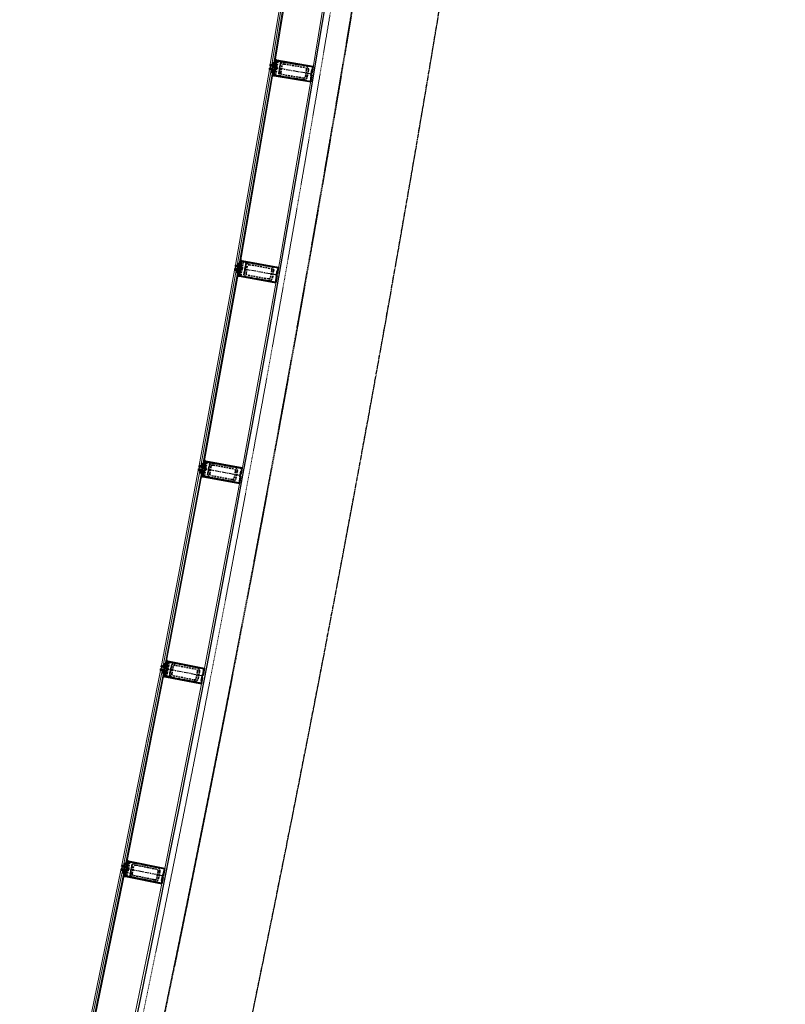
# Model space of a CAD drawing. Header units: millimetres. Extents: x 98667 to 994031, y -2704 to 533009.
# Tile 242 of 256: x 634175 to 639539, y 458539 to 465437. Entities that reach past the tile are written whole.
import ezdxf

# ---------------------------------------------------------------- set-up
doc = ezdxf.new("R2010")
doc.units = ezdxf.units.MM
for name, pattern in [('AP03000E0$0$CENTER', [50.8, 31.75, -6.35, 6.35, -6.35]), ('AP03000E0$0$HIDDEN', [9.525, 6.35, -3.175]), ('AP03000E0$0$HIDDENX2', [19.05, 12.7, -6.35]), ('sp00000g0$0$CENTER', [50.8, 31.75, -6.35, 6.35, -6.35])]:
    doc.linetypes.add(name, pattern=pattern)
doc.layers.add('0_LOUNGES', color=7, linetype='Continuous', true_color=0xfac800)
for name, color, linetype, lineweight in [('AP03000E0$0$A-FLOR-EDGE', 1, 'AP03000E0$0$HIDDENX2', 15), ('AP03000E0$0$A-GLAZ-FULL-EXTR', 2, 'Continuous', 20), ('AP03000E0$0$A-GLAZ-MULL-EXTR', 3, 'Continuous', 35), ('AP03000E0$0$A-WALL-FNSH', 1, 'Continuous', 15)]:
    doc.layers.add(name, color=color, linetype=linetype, lineweight=lineweight)
doc.layers.add('AP03000E0$0$A-Slab Edge Guide', color=55, linetype='Continuous', lineweight=15, plot=False)
doc.layers.add('sp00000g0$0$S-GRID', color=1, linetype='sp00000g0$0$CENTER')

msp = doc.modelspace()

# ---------------------------------------------------------------- linework, layer by layer
at = {"color": 251, "linetype": 'AP03000E0$0$CENTER'}
for p, q in [((636223.3, 465055.3), (635927.5, 465105.3)), ((635979.8, 463647.7), (635684.4, 463700)), ((635725, 462242.1), (635430, 462296.8)), ((635459, 460838.6), (635164.5, 460895.6)), ((635182, 459437.2), (634887.9, 459496.5))]:
    msp.add_line(p, q, dxfattribs=at)
at = {"layer": '0_LOUNGES', "color": 251, "extrusion": (-9.9569e-08, 8.03241e-09, 1)}
msp.add_arc((459025.1, 494953.7, -0.1), 179716.4, 329.503566, 357.209655, dxfattribs=at)
at = {"layer": 'AP03000E0$0$A-FLOR-EDGE', "color": 251, "linetype": 'AP03000E0$0$HIDDEN'}
msp.add_arc((459073.4, 494999.9), 179716, 310.999998, 11.472529, dxfattribs=at)
at = {"layer": 'AP03000E0$0$A-GLAZ-FULL-EXTR', "color": 251}
for p, q in [((635930.4, 465122.5), (636156.8, 466495.1)), ((636168.6, 466493.2), (635942.3, 465120.6)), ((635954.1, 465118.6), (636180.4, 466491.2)), ((636186.4, 466490.2), (635960, 465117.6)), ((636226.5, 465073.7), (636452.8, 466446.3)), ((635942.3, 465120.6), (635930.4, 465122.5)), ((635942.3, 465120.6), (635944.2, 465132.4)), ((635954.1, 465118.6), (635942.3, 465120.6)), ((635944.2, 465132.4), (635956.1, 465130.5)), ((635945.2, 465138.3), (635957.1, 465136.4)), ((635947.2, 465131.9), (635948.2, 465137.8)), ((635953.1, 465131), (635947.2, 465131.9)), ((635948.2, 465137.8), (635954.1, 465136.9)), ((635954.1, 465136.9), (635953.1, 465131)), ((635956.1, 465130.5), (635954.1, 465118.6)), ((635924.6, 465088), (635687.4, 463717.3)), ((635699.2, 463715.2), (635936.4, 465086)), ((635948.3, 465083.9), (635711.1, 463713.2)), ((635717, 463712.1), (635954.2, 465082.9)), ((635936.4, 465086), (635924.6, 465088)), ((635933.4, 465068.2), (635945.2, 465066.2)), ((635936.4, 465086), (635934.4, 465074.1)), ((635934.4, 465074.1), (635946.2, 465072.1)), ((635937.4, 465073.6), (635936.3, 465067.7)), ((635936.3, 465067.7), (635942.2, 465066.7)), ((635948.3, 465083.9), (635936.4, 465086)), ((635943.3, 465072.6), (635937.4, 465073.6)), ((635942.2, 465066.7), (635943.3, 465072.6)), ((635946.2, 465072.1), (635948.3, 465083.9)), ((635954.2, 465082.9), (635948.3, 465083.9)), ((635960, 465117.6), (635954.1, 465118.6)), ((636220.2, 465036.9), (635983, 463666.1)), ((635433.2, 462314), (635681.3, 463682.8)), ((635693.1, 463680.7), (635445, 462311.8)), ((635456.8, 462309.7), (635704.9, 463678.5)), ((635710.8, 463677.5), (635462.7, 462308.6)), ((635681.3, 463682.8), (635693.1, 463680.7)), ((635687.4, 463717.3), (635699.2, 463715.2)), ((635693.1, 463680.7), (635691, 463668.9)), ((635704.9, 463678.5), (635693.1, 463680.7)), ((635699.2, 463715.2), (635701.3, 463727)), ((635711.1, 463713.2), (635699.2, 463715.2)), ((635701.3, 463727), (635713.1, 463725)), ((635702.3, 463733), (635714.1, 463730.9)), ((635702.8, 463666.7), (635704.9, 463678.5)), ((635704.2, 463726.5), (635705.3, 463732.4)), ((635710.1, 463725.5), (635704.2, 463726.5)), ((635704.9, 463678.5), (635710.8, 463677.5)), ((635705.3, 463732.4), (635711.2, 463731.4)), ((635711.2, 463731.4), (635710.1, 463725.5)), ((635713.1, 463725), (635711.1, 463713.2)), ((635711.1, 463713.2), (635717, 463712.1)), ((635689.9, 463662.9), (635701.7, 463660.8)), ((635691, 463668.9), (635702.8, 463666.7)), ((635693.9, 463668.3), (635692.9, 463662.4)), ((635692.9, 463662.4), (635698.8, 463661.3)), ((635699.8, 463667.2), (635693.9, 463668.3)), ((635698.8, 463661.3), (635699.8, 463667.2)), ((635728.4, 462260.5), (635976.5, 463629.3)), ((635445, 462311.8), (635433.2, 462314)), ((635445, 462311.8), (635447.1, 462323.6)), ((635456.8, 462309.7), (635445, 462311.8)), ((635447.1, 462323.6), (635459, 462321.5)), ((635448.2, 462329.5), (635460, 462327.4)), ((635450.1, 462323.1), (635451.2, 462329)), ((635456, 462322), (635450.1, 462323.1)), ((635451.2, 462329), (635457.1, 462327.9)), ((635457.1, 462327.9), (635456, 462322)), ((635459, 462321.5), (635456.8, 462309.7)), ((635462.7, 462308.6), (635456.8, 462309.7)), ((635426.8, 462279.6), (635167.8, 460912.8)), ((635179.6, 460910.5), (635438.6, 462277.3)), ((635450.4, 462275.1), (635191.4, 460908.3)), ((635197.3, 460907.2), (635456.3, 462274)), ((635438.6, 462277.3), (635426.8, 462279.6)), ((635435.3, 462259.6), (635447.1, 462257.4)), ((635438.6, 462277.3), (635436.4, 462265.5)), ((635436.4, 462265.5), (635448.2, 462263.3)), ((635439.3, 462265), (635438.2, 462259.1)), ((635438.2, 462259.1), (635444.1, 462258)), ((635450.4, 462275.1), (635438.6, 462277.3)), ((635445.2, 462263.9), (635439.3, 462265)), ((635444.1, 462258), (635445.2, 462263.9)), ((635448.2, 462263.3), (635450.4, 462275.1)), ((635456.3, 462274), (635450.4, 462275.1)), ((635721.6, 462223.7), (635462.6, 460856.9)), ((635167.8, 460912.8), (635179.6, 460910.5)), ((635179.6, 460910.5), (635181.9, 460922.3)), ((635181.9, 460922.3), (635193.7, 460920.1)), ((635183, 460928.2), (635194.8, 460926)), ((635184.8, 460921.8), (635185.9, 460927.6)), ((635190.7, 460920.6), (635184.8, 460921.8)), ((635185.9, 460927.6), (635191.8, 460926.5)), ((635191.8, 460926.5), (635190.7, 460920.6)), ((635193.7, 460920.1), (635191.4, 460908.3)), ((634891.4, 459513.7), (635161.2, 460878.4)), ((635173, 460876.1), (634903.1, 459511.4)), ((634914.9, 459509), (635184.7, 460873.7)), ((635190.6, 460872.6), (634920.8, 459507.9)), ((635161.2, 460878.4), (635173, 460876.1)), ((635169.5, 460858.4), (635181.2, 460856.1)), ((635173, 460876.1), (635170.6, 460864.3)), ((635170.6, 460864.3), (635182.4, 460862)), ((635173.6, 460863.7), (635172.4, 460857.8)), ((635172.4, 460857.8), (635178.3, 460856.7)), ((635184.7, 460873.7), (635173, 460876.1)), ((635179.5, 460862.5), (635173.6, 460863.7)), ((635178.3, 460856.7), (635179.5, 460862.5)), ((635191.4, 460908.3), (635179.6, 460910.5)), ((635182.4, 460862), (635184.7, 460873.7)), ((635184.7, 460873.7), (635190.6, 460872.6)), ((635191.4, 460908.3), (635197.3, 460907.2)), ((635185.7, 459455.5), (635455.5, 460820.2)), ((634884.4, 459479.4), (634603.7, 458116.9)), ((634615.5, 458114.4), (634896.2, 459477)), ((634907.9, 459474.5), (634627.2, 458112)), ((634633.1, 458110.8), (634913.8, 459473.3)), ((634896.2, 459477), (634884.4, 459479.4)), ((634903.1, 459511.4), (634891.4, 459513.7)), ((634896.2, 459477), (634893.8, 459465.2)), ((634893.8, 459465.2), (634905.5, 459462.8)), ((634896.7, 459464.6), (634895.5, 459458.7)), ((634907.9, 459474.5), (634896.2, 459477)), ((634902.6, 459463.4), (634896.7, 459464.6)), ((634901.4, 459457.5), (634902.6, 459463.4)), ((634903.1, 459511.4), (634905.5, 459523.1)), ((634914.9, 459509), (634903.1, 459511.4)), ((634905.5, 459523.1), (634917.2, 459520.8)), ((634905.5, 459462.8), (634907.9, 459474.5)), ((634906.6, 459529), (634918.4, 459526.7)), ((634913.8, 459473.3), (634907.9, 459474.5)), ((634908.4, 459522.6), (634909.6, 459528.4)), ((634914.3, 459521.4), (634908.4, 459522.6)), ((634909.6, 459528.4), (634915.4, 459527.3)), ((634915.4, 459527.3), (634914.3, 459521.4)), ((634917.2, 459520.8), (634914.9, 459509)), ((634920.8, 459507.9), (634914.9, 459509)), ((634892.5, 459459.3), (634904.3, 459456.9)), ((634895.5, 459458.7), (634901.4, 459457.5)), ((635178.3, 459418.9), (634897.6, 458056.3))]:
    msp.add_line(p, q, dxfattribs=at)
at = {"layer": 'AP03000E0$0$A-GLAZ-FULL-EXTR', "color": 251, "linetype": 'Continuous'}
for p, q in [((635942.7, 465122.9), (635954.8, 465122.8)), ((635943.2, 465126.1), (635955.3, 465126)), ((635943.5, 465120.4), (635943.5, 465128)), ((635943.7, 465129.2), (635955.9, 465129.2)), ((635944.2, 465132.4), (635944.3, 465132.4)), ((635946.7, 465119.9), (635946.7, 465132)), ((635947.7, 465119.7), (635954.3, 465119.7)), ((635949.8, 465119.3), (635949.9, 465131.5)), ((635953, 465118.8), (635953.1, 465131)), ((635934.6, 465075.5), (635946.5, 465073.4)), ((635935.2, 465078.6), (635947, 465076.6)), ((635935.7, 465081.8), (635947.5, 465079.7)), ((635938.4, 465085.6), (635936.3, 465073.8)), ((635936.3, 465084.9), (635948.1, 465082.8)), ((635941.5, 465085.1), (635939.5, 465073.3)), ((635944.7, 465084.5), (635942.6, 465072.7)), ((635947.8, 465084), (635945.7, 465072.2)), ((635691.7, 463672.9), (635703.9, 463672.9)), ((635692.3, 463676.1), (635704.5, 463676)), ((635692.9, 463679.3), (635701, 463679.2)), ((635693.1, 463668.5), (635693.1, 463680.7)), ((635696.2, 463667.9), (635696.3, 463680.1)), ((635701.4, 463727), (635699.4, 463715.2)), ((635699.4, 463667.3), (635699.5, 463679.5)), ((635699.7, 463717.7), (635711.5, 463715.7)), ((635700.2, 463720.9), (635712, 463718.8)), ((635700.8, 463724), (635712.6, 463721.9)), ((635704.6, 463726.5), (635702.5, 463714.7)), ((635702.6, 463666.7), (635702.6, 463678.9)), ((635707.7, 463725.9), (635705.6, 463714.1)), ((635710.8, 463725.4), (635708.8, 463713.6)), ((635691.1, 463669.7), (635703.3, 463669.7)), ((635445, 462311.8), (635457.2, 462311.8)), ((635445.6, 462315), (635457.8, 462315)), ((635446.2, 462311.6), (635446.2, 462318.7)), ((635446.2, 462318.2), (635458.3, 462318.1)), ((635446.7, 462321.4), (635458.9, 462321.3)), ((635449.4, 462311), (635449.4, 462323.2)), ((635452.6, 462310.5), (635452.6, 462322.7)), ((635455.7, 462309.9), (635455.8, 462322.1)), ((635436.7, 462267.3), (635448.5, 462265)), ((635439.3, 462277.2), (635437, 462265.4)), ((635437.3, 462270.4), (635449.1, 462268.1)), ((635437.9, 462273.5), (635449.7, 462271.2)), ((635438.5, 462276.6), (635450.3, 462274.4)), ((635442.4, 462276.6), (635440.1, 462264.8)), ((635445.5, 462276), (635443.3, 462264.2)), ((635448.6, 462275.4), (635446.4, 462263.6)), ((635180.2, 460913.4), (635192, 460911.1)), ((635180.8, 460916.5), (635192.6, 460914.3)), ((635181.4, 460919.6), (635193.1, 460917.4)), ((635183.8, 460921.9), (635181.6, 460910.2)), ((635187, 460921.3), (635184.7, 460909.6)), ((635190.1, 460920.8), (635187.8, 460909)), ((635193.2, 460920.2), (635190.9, 460908.4)), ((635170.8, 460865.2), (635183, 460865.1)), ((635171.4, 460868.3), (635183.7, 460868.3)), ((635172.1, 460871.5), (635184.3, 460871.4)), ((635172.7, 460874.7), (635180.2, 460874.6)), ((635173.6, 460863.7), (635173.6, 460875.9)), ((635176.8, 460863.1), (635176.8, 460875.3)), ((635179.9, 460862.5), (635180, 460874.7)), ((635183.1, 460865.6), (635183.2, 460874)), ((634894.1, 459466.8), (634905.8, 459464.4)), ((634894.7, 459469.9), (634906.5, 459467.5)), ((634895.4, 459473), (634907.1, 459470.6)), ((634898.3, 459476.5), (634895.8, 459464.8)), ((634896, 459476.1), (634907.8, 459473.7)), ((634901.4, 459475.9), (634898.9, 459464.1)), ((634904.5, 459475.2), (634902, 459463.5)), ((634903.6, 459513.7), (634915.8, 459513.6)), ((634904.2, 459516.9), (634916.4, 459516.8)), ((634904.5, 459511.1), (634904.6, 459518.7)), ((634904.8, 459520), (634917.1, 459520)), ((634907.6, 459474.6), (634905.2, 459462.9)), ((634907.5, 459510.5), (634915.2, 459510.5)), ((634907.7, 459510.5), (634907.8, 459522.7)), ((634910.9, 459509.8), (634910.9, 459522.1)), ((634914.1, 459509.2), (634914.1, 459521.4))]:
    msp.add_line(p, q, dxfattribs=at)
at = {"layer": 'AP03000E0$0$A-GLAZ-MULL-EXTR', "color": 251}
for p, q in [((635962.5, 465132.3), (635967.1, 465159.4)), ((635967.5, 465131.5), (635962.5, 465132.3)), ((635971.2, 465153.7), (635964.1, 465111.8)), ((635971.9, 465127.7), (635965.7, 465091.2)), ((635967.1, 465159.4), (635971.2, 465153.7)), ((635971.2, 465153.7), (635967.5, 465131.5)), ((635967.9, 465085.8), (635974.8, 465127.2)), ((635969.1, 465110.9), (635975.6, 465149.9)), ((635976.1, 465152.8), (635971.2, 465153.7)), ((635974.8, 465127.2), (635971.9, 465127.7)), ((635975.6, 465149.9), (636031.8, 465140.4)), ((636232.5, 465109.5), (635976.1, 465152.8)), ((636031.8, 465140.4), (636229, 465107.1)), ((635926.3, 465097.9), (635925.5, 465092.9)), ((635925.5, 465092.9), (635960, 465087.1)), ((635965.7, 465091.2), (635926.3, 465097.9)), ((635929.6, 465117.6), (635928.8, 465112.7)), ((635928.8, 465112.7), (635968.2, 465106)), ((635964.1, 465111.8), (635929.6, 465117.6)), ((635951.7, 465068.2), (635947.1, 465041.1)), ((635956.6, 465067.4), (635951.7, 465068.2)), ((635960, 465087.1), (635952.9, 465045.2)), ((635952.9, 465045.2), (635956.6, 465067.4)), ((635958.3, 465047.3), (635964.9, 465086.3)), ((635964.9, 465086.3), (635967.9, 465085.8)), ((635968.2, 465106), (635969.1, 465110.9)), ((636222.8, 465087.8), (636215.8, 465046.4)), ((636219.6, 465050.9), (636225.7, 465087.3)), ((636222.5, 465050.4), (636219.6, 465050.9)), ((636229, 465107.1), (636222, 465065.7)), ((636222, 465065.7), (636225, 465065.2)), ((636225.7, 465087.3), (636222.8, 465087.8)), ((636225, 465065.2), (636232.5, 465109.5)), ((635947.1, 465041.1), (635952.9, 465045.2)), ((635952.9, 465045.2), (635957.8, 465044.4)), ((635957.8, 465044.4), (636214.2, 465001.1)), ((636014.5, 465037.8), (635958.3, 465047.3)), ((636211.7, 465004.5), (636014.5, 465037.8)), ((636218.7, 465045.9), (636211.7, 465004.5)), ((636214.2, 465001.1), (636222.5, 465050.4)), ((636215.8, 465046.4), (636218.7, 465045.9)), ((635719.6, 463726.8), (635724.4, 463753.9)), ((635728.4, 463748.1), (635721, 463706.2)), ((635724.4, 463753.9), (635728.4, 463748.1)), ((635728.4, 463748.1), (635724.5, 463725.9)), ((635725.9, 463705.4), (635732.8, 463744.3)), ((635733.3, 463747.2), (635728.4, 463748.1)), ((635732.8, 463744.3), (635788.9, 463734.3)), ((635989.4, 463701.9), (635733.3, 463747.2)), ((635683, 463692.6), (635682.2, 463687.7)), ((635682.2, 463687.7), (635716.6, 463681.6)), ((635722.4, 463685.7), (635683, 463692.6)), ((635686.5, 463712.3), (635685.7, 463707.4)), ((635685.7, 463707.4), (635725.1, 463700.4)), ((635721, 463706.2), (635686.5, 463712.3)), ((635716.6, 463681.6), (635709.2, 463639.8)), ((635714.7, 463641.9), (635721.6, 463680.7)), ((635724.5, 463725.9), (635719.6, 463726.8)), ((635721.6, 463680.7), (635724.5, 463680.2)), ((635728.9, 463722.1), (635722.4, 463685.7)), ((635724.5, 463680.2), (635731.8, 463721.6)), ((635725.1, 463700.4), (635725.9, 463705.4)), ((635731.8, 463721.6), (635728.9, 463722.1)), ((635788.9, 463734.3), (635985.9, 463699.4)), ((635979.4, 463680.3), (635972.1, 463638.9)), ((635975.9, 463643.3), (635982.4, 463679.7)), ((635985.9, 463699.4), (635978.5, 463658.1)), ((635982.4, 463679.7), (635979.4, 463680.3)), ((635981.5, 463657.5), (635989.4, 463701.9)), ((635708.2, 463662.8), (635703.4, 463635.7)), ((635703.4, 463635.7), (635709.2, 463639.8)), ((635713.2, 463661.9), (635708.2, 463662.8)), ((635709.2, 463639.8), (635713.2, 463661.9)), ((635709.2, 463639.8), (635714.1, 463638.9)), ((635714.1, 463638.9), (635970.2, 463593.5)), ((635770.8, 463631.9), (635714.7, 463641.9)), ((635967.7, 463597), (635770.8, 463631.9)), ((635975.1, 463638.4), (635967.7, 463597)), ((635970.2, 463593.5), (635978.9, 463642.8)), ((635972.1, 463638.9), (635975.1, 463638.4)), ((635978.9, 463642.8), (635975.9, 463643.3)), ((635978.5, 463658.1), (635981.5, 463657.5)), ((635432.3, 462309.1), (635431.4, 462304.1)), ((635431.4, 462304.1), (635470.7, 462296.9)), ((635466.7, 462302.7), (635432.3, 462309.1)), ((635465.4, 462323.3), (635470.4, 462350.3)), ((635470.3, 462322.3), (635465.4, 462323.3)), ((635474.5, 462344.5), (635466.7, 462302.7)), ((635474.7, 462318.5), (635468, 462282.1)), ((635470, 462276.6), (635477.7, 462317.9)), ((635474.5, 462344.5), (635470.3, 462322.3)), ((635470.4, 462350.3), (635474.5, 462344.5)), ((635470.7, 462296.9), (635471.6, 462301.8)), ((635471.6, 462301.8), (635478.8, 462340.6)), ((635479.4, 462343.6), (635474.5, 462344.5)), ((635477.7, 462317.9), (635474.7, 462318.5)), ((635478.8, 462340.6), (635534.9, 462330.2)), ((635735, 462296.2), (635479.4, 462343.6)), ((635534.9, 462330.2), (635731.5, 462293.8)), ((635731.5, 462293.8), (635723.9, 462252.5)), ((635726.8, 462251.9), (635735, 462296.2)), ((635428.6, 462289.4), (635427.7, 462284.5)), ((635427.7, 462284.5), (635462.1, 462278.1)), ((635468, 462282.1), (635428.6, 462289.4)), ((635453.6, 462259.3), (635448.6, 462232.3)), ((635448.6, 462232.3), (635454.4, 462236.3)), ((635458.5, 462258.4), (635453.6, 462259.3)), ((635462.1, 462278.1), (635454.4, 462236.3)), ((635454.4, 462236.3), (635458.5, 462258.4)), ((635454.4, 462236.3), (635459.3, 462235.4)), ((635459.3, 462235.4), (635715, 462188)), ((635459.9, 462238.4), (635467.1, 462277.2)), ((635515.9, 462228), (635459.9, 462238.4)), ((635467.1, 462277.2), (635470, 462276.6)), ((635712.6, 462191.5), (635515.9, 462228)), ((635720.2, 462232.8), (635712.6, 462191.5)), ((635715, 462188), (635724.1, 462237.2)), ((635724.9, 462274.7), (635717.3, 462233.4)), ((635717.3, 462233.4), (635720.2, 462232.8)), ((635721.1, 462237.7), (635727.9, 462274.1)), ((635724.1, 462237.2), (635721.1, 462237.7)), ((635723.9, 462252.5), (635726.8, 462251.9)), ((635727.9, 462274.1), (635724.9, 462274.7)), ((635200.1, 460921.8), (635205.4, 460948.8)), ((635205.1, 460920.8), (635200.1, 460921.8)), ((635201.3, 460901.2), (635209.3, 460942.9)), ((635209.3, 460942.9), (635205.1, 460920.8)), ((635205.4, 460948.8), (635209.3, 460942.9)), ((635213.7, 460939), (635206.2, 460900.2)), ((635209.3, 460942.9), (635214.2, 460942)), ((635269.6, 460928.2), (635213.7, 460939)), ((635214.2, 460942), (635469.5, 460892.6)), ((635466, 460890.2), (635269.6, 460928.2)), ((635162.1, 460883.3), (635163.1, 460888.2)), ((635196.5, 460876.7), (635162.1, 460883.3)), ((635163.1, 460888.2), (635202.4, 460880.6)), ((635165.9, 460902.9), (635166.9, 460907.8)), ((635205.2, 460895.3), (635165.9, 460902.9)), ((635166.9, 460907.8), (635201.3, 460901.2)), ((635187.8, 460858), (635182.6, 460831)), ((635192.7, 460857), (635187.8, 460858)), ((635188.4, 460834.9), (635196.5, 460876.7)), ((635188.4, 460834.9), (635192.7, 460857)), ((635201.4, 460875.7), (635193.9, 460836.9)), ((635198.2, 460859), (635205.2, 460895.3)), ((635201.1, 460858.4), (635198.2, 460859)), ((635209.1, 460899.7), (635201.1, 460858.4)), ((635202.4, 460880.6), (635201.4, 460875.7)), ((635206.2, 460900.2), (635209.1, 460899.7)), ((635447.1, 460808.3), (635455.1, 460849.5)), ((635457.1, 460844), (635450, 460807.7)), ((635455.1, 460849.5), (635458, 460848.9)), ((635460, 460843.5), (635457.1, 460844)), ((635458, 460848.9), (635466, 460890.2)), ((635469.5, 460892.6), (635460, 460843.5)), ((635182.6, 460831), (635188.4, 460834.9)), ((635193.3, 460834), (635188.4, 460834.9)), ((635448.6, 460784.6), (635193.3, 460834)), ((635193.9, 460836.9), (635249.9, 460826.1)), ((635249.9, 460826.1), (635446.2, 460788.1)), ((635446.2, 460788.1), (635454.2, 460829.3)), ((635450, 460807.7), (635447.1, 460808.3)), ((635457.1, 460828.7), (635448.6, 460784.6)), ((635454.2, 460829.3), (635457.1, 460828.7)), ((634923.7, 459522.5), (634929.2, 459549.4)), ((634924.7, 459501.9), (634933.1, 459543.5)), ((634933.1, 459543.5), (634928.6, 459521.5)), ((634929.2, 459549.4), (634933.1, 459543.5)), ((634937.4, 459539.6), (634929.6, 459500.9)), ((634933.1, 459543.5), (634938, 459542.5)), ((634993.3, 459528.3), (634937.4, 459539.6)), ((634938, 459542.5), (635192.8, 459491.1)), ((634885.4, 459484.3), (634886.4, 459489.2)), ((634919.7, 459477.4), (634885.4, 459484.3)), ((634886.4, 459489.2), (634925.6, 459481.3)), ((634889.4, 459503.9), (634890.4, 459508.8)), ((634928.6, 459496), (634889.4, 459503.9)), ((634890.4, 459508.8), (634924.7, 459501.9)), ((634911.3, 459435.7), (634919.7, 459477.4)), ((634924.6, 459476.4), (634916.8, 459437.6)), ((634921.3, 459459.7), (634928.6, 459496)), ((634928.6, 459521.5), (634923.7, 459522.5)), ((634932.5, 459500.3), (634924.2, 459459.1)), ((634925.6, 459481.3), (634924.6, 459476.4)), ((634929.6, 459500.9), (634932.5, 459500.3)), ((635189.3, 459488.7), (634993.3, 459528.3)), ((635181, 459447.6), (635189.3, 459488.7)), ((635192.8, 459491.1), (635182.9, 459442.1)), ((634910.9, 459458.7), (634905.4, 459431.8)), ((634905.4, 459431.8), (634911.3, 459435.7)), ((634915.8, 459457.8), (634910.9, 459458.7)), ((634911.3, 459435.7), (634915.8, 459457.8)), ((634916.2, 459434.7), (634911.3, 459435.7)), ((635171.1, 459383.3), (634916.2, 459434.7)), ((634916.8, 459437.6), (634972.7, 459426.4)), ((634924.2, 459459.1), (634921.3, 459459.7)), ((634972.7, 459426.4), (635168.7, 459386.8)), ((635168.7, 459386.8), (635177, 459428)), ((635169.7, 459407), (635178.1, 459448.2)), ((635172.7, 459406.4), (635169.7, 459407)), ((635180, 459427.4), (635171.1, 459383.3)), ((635180, 459442.7), (635172.7, 459406.4)), ((635177, 459428), (635180, 459427.4)), ((635178.1, 459448.2), (635181, 459447.6)), ((635182.9, 459442.1), (635180, 459442.7))]:
    msp.add_line(p, q, dxfattribs=at)
at = {"layer": 'AP03000E0$0$A-GLAZ-MULL-EXTR', "color": 251, "linetype": 'Continuous'}
for p, q in [((635962.9, 465134.8), (635968, 465134.7)), ((635963.5, 465137.9), (635968.5, 465137.9)), ((635963.7, 465132.1), (635963.7, 465139.5)), ((635964, 465141.1), (635969.1, 465141.1)), ((635964.5, 465144.3), (635969.6, 465144.3)), ((635965.1, 465147.4), (635970.2, 465147.4)), ((635965.6, 465150.6), (635970.7, 465150.6)), ((635966.2, 465153.8), (635971.1, 465153.8)), ((635966.7, 465157), (635968.9, 465157)), ((635966.9, 465131.6), (635967, 465158.7)), ((635967, 465131.6), (635967.5, 465131.6)), ((635970.1, 465147.2), (635970.2, 465155.2)), ((635949, 465052.3), (635954.1, 465052.2)), ((635949.5, 465055.4), (635954.6, 465055.4)), ((635950.1, 465058.6), (635955.1, 465058.6)), ((635950.6, 465043.6), (635950.7, 465062.4)), ((635950.6, 465061.8), (635955.7, 465061.8)), ((635951.1, 465065), (635956.2, 465064.9)), ((635951.7, 465068.1), (635952.3, 465068.1)), ((635953.9, 465050.9), (635953.9, 465067.9)), ((635947.4, 465042.7), (635949.4, 465042.7)), ((635947.5, 465041.4), (635947.5, 465043.2)), ((635947.9, 465045.9), (635953, 465045.9)), ((635948.5, 465049.1), (635953.5, 465049.1)), ((635722.2, 463741.9), (635727.3, 463741.9)), ((635722.8, 463745.1), (635727.9, 463745.1)), ((635723, 463726.2), (635723.1, 463746.7)), ((635723.4, 463748.2), (635728.3, 463748.2)), ((635723.9, 463751.4), (635726.1, 463751.4)), ((635726.2, 463735.7), (635726.3, 463751.1)), ((635719.8, 463726.8), (635719.8, 463728.3)), ((635720, 463729.2), (635725.1, 463729.2)), ((635720.6, 463732.4), (635725.6, 463732.4)), ((635721.1, 463735.6), (635726.2, 463735.5)), ((635721.7, 463738.7), (635726.8, 463738.7)), ((635724, 463726), (635724.5, 463726)), ((635703.6, 463635.8), (635703.6, 463636.6)), ((635703.7, 463637.2), (635705.5, 463637.2)), ((635704.3, 463640.4), (635709.3, 463640.4)), ((635704.8, 463643.5), (635709.9, 463643.5)), ((635705.4, 463646.7), (635710.5, 463646.7)), ((635705.9, 463649.9), (635711, 463649.9)), ((635706.5, 463653.1), (635711.6, 463653)), ((635706.8, 463638.1), (635706.8, 463655)), ((635707.1, 463656.2), (635712.1, 463656.2)), ((635707.6, 463659.4), (635712.7, 463659.4)), ((635708.2, 463662.6), (635709.5, 463662.6)), ((635710, 463644), (635710, 463662.5)), ((635465.5, 462323.7), (635470.6, 462323.7)), ((635466.1, 462326.9), (635471.2, 462326.9)), ((635466.4, 462323.1), (635466.5, 462328.8)), ((635466.7, 462330.1), (635471.8, 462330)), ((635467.3, 462333.2), (635472.4, 462333.2)), ((635467.9, 462336.4), (635473, 462336.4)), ((635468.5, 462339.6), (635473.5, 462339.6)), ((635469, 462342.8), (635474.1, 462342.7)), ((635469.6, 462322.5), (635469.7, 462346.3)), ((635469.6, 462345.9), (635473.5, 462345.9)), ((635470.2, 462349.1), (635471.3, 462349.1)), ((635472.8, 462335.8), (635472.9, 462346.7)), ((635449.1, 462234.9), (635452.3, 462234.9)), ((635449.6, 462238.1), (635454.7, 462238)), ((635450.2, 462241.2), (635455.3, 462241.2)), ((635450.2, 462233.4), (635450.2, 462241.2)), ((635450.8, 462244.4), (635455.9, 462244.4)), ((635451.4, 462247.6), (635456.5, 462247.6)), ((635452, 462250.7), (635457.1, 462250.7)), ((635452.6, 462253.9), (635457.7, 462253.9)), ((635453.2, 462257.1), (635458.3, 462257.1)), ((635453.4, 462235.6), (635453.5, 462258.8)), ((635456.6, 462248.2), (635456.7, 462258.8)), ((635200.3, 460922.5), (635205.2, 460921.5)), ((635200.9, 460925.6), (635205.8, 460924.6)), ((635201.5, 460928.7), (635206.4, 460927.8)), ((635202.1, 460931.8), (635207, 460930.9)), ((635207.1, 460946.2), (635202.3, 460921.4)), ((635202.7, 460934.9), (635207.6, 460934)), ((635203.3, 460938.1), (635208.2, 460937.1)), ((635203.9, 460941.2), (635208.8, 460940.2)), ((635204.5, 460944.3), (635209, 460943.4)), ((635205.1, 460947.4), (635206.5, 460947.2)), ((635189.8, 460857.6), (635185, 460832.6)), ((635185.2, 460844.6), (635190.1, 460843.6)), ((635185.8, 460847.7), (635190.7, 460846.7)), ((635186.4, 460850.8), (635191.3, 460849.8)), ((635187, 460853.9), (635191.9, 460852.9)), ((635187.6, 460857), (635192.5, 460856.1)), ((635182.8, 460832.1), (635183.9, 460831.9)), ((635183.4, 460835.2), (635187.6, 460834.4)), ((635184, 460838.3), (635188.9, 460837.4)), ((635184.6, 460841.4), (635189.5, 460840.5)), ((634930.7, 459547.2), (634925.6, 459522.1)), ((634926.3, 459535.2), (634931.2, 459534.2)), ((634926.9, 459538.3), (634931.8, 459537.3)), ((634927.6, 459541.4), (634932.5, 459540.4)), ((634928.2, 459544.5), (634933.1, 459543.5)), ((634928.8, 459547.6), (634930.6, 459547.3)), ((634923.8, 459522.8), (634928.7, 459521.8)), ((634924.4, 459525.9), (634929.3, 459524.9)), ((634925, 459529), (634929.9, 459528)), ((634925.7, 459532.1), (634930.6, 459531.1)), ((634905.6, 459432.5), (634906.3, 459432.4)), ((634906.2, 459435.6), (634910, 459434.8)), ((634906.8, 459438.7), (634911.7, 459437.7)), ((634912.6, 459458.4), (634907.5, 459433.2)), ((634907.5, 459441.8), (634912.4, 459440.8)), ((634908.1, 459444.9), (634913, 459444)), ((634908.7, 459448.1), (634913.6, 459447.1)), ((634909.3, 459451.2), (634914.2, 459450.2)), ((634910, 459454.3), (634914.9, 459453.3)), ((634910.6, 459457.4), (634915.5, 459456.4)), ((634915.7, 459457.8), (634911.2, 459435.6))]:
    msp.add_line(p, q, dxfattribs=at)
at = {"layer": 'AP03000E0$0$A-GLAZ-MULL-EXTR', "color": 251, "linetype": 'AP03000E0$0$HIDDENX2'}
for p, q in [((635976.8, 465096.9), (635985.2, 465146.2)), ((635985.2, 465146.2), (636004.9, 465142.9)), ((636004.9, 465142.9), (635988.2, 465044.3)), ((636027.5, 465126.4), (636175.4, 465101.4)), ((636029.5, 465138.7), (636177.4, 465113.8)), ((635968.5, 465047.6), (635976.8, 465096.9)), ((635992.4, 465069), (636000.7, 465118.3)), ((636004.7, 465066.9), (636013, 465116.2)), ((636162.9, 465027.5), (636015, 465052.5)), ((636185.6, 465087), (636177.3, 465037.7)), ((636197.9, 465084.9), (636189.6, 465035.6)), ((635988.2, 465044.3), (635968.5, 465047.6)), ((636160.8, 465015.2), (636012.9, 465040.1)), ((635733.6, 463691.3), (635742.3, 463740.5)), ((635742.3, 463740.5), (635762, 463737.1)), ((635724.9, 463642.1), (635733.6, 463691.3)), ((635762, 463737.1), (635744.6, 463638.6)), ((635748.9, 463663.2), (635757.6, 463712.4)), ((635761.2, 463661), (635770, 463710.3)), ((635784.4, 463720.4), (635932.1, 463694.2)), ((635786.6, 463732.7), (635934.3, 463706.5)), ((635942.3, 463679.7), (635933.5, 463630.5)), ((635954.6, 463677.6), (635945.9, 463628.3)), ((635744.6, 463638.6), (635724.9, 463642.1)), ((635916.9, 463608.1), (635769.2, 463634.2)), ((635919.1, 463620.4), (635771.4, 463646.5)), ((635479.2, 462287.7), (635488.3, 462336.8)), ((635488.3, 462336.8), (635508, 462333.2)), ((635508, 462333.2), (635489.7, 462234.8)), ((635494.3, 462259.4), (635503.4, 462308.6)), ((635506.6, 462257.2), (635515.7, 462306.3)), ((635530.3, 462316.3), (635677.7, 462289)), ((635532.5, 462328.6), (635680, 462301.3)), ((635470.1, 462238.5), (635479.2, 462287.7)), ((635489.7, 462234.8), (635470.1, 462238.5)), ((635661.8, 462203), (635514.3, 462230.3)), ((635664.1, 462215.2), (635516.6, 462242.6)), ((635687.8, 462274.4), (635678.6, 462225.3)), ((635700, 462272.1), (635690.9, 462223)), ((635223.1, 460935.2), (635213.6, 460886.1)), ((635242.7, 460931.4), (635223.1, 460935.2)), ((635223.7, 460833.2), (635242.7, 460931.4)), ((635412.2, 460885.8), (635264.9, 460914.3)), ((635414.6, 460898.1), (635267.3, 460926.6)), ((635213.6, 460886.1), (635204.1, 460837)), ((635238, 460906.8), (635228.5, 460857.7)), ((635250.3, 460904.4), (635240.8, 460855.3)), ((635412.6, 460822.1), (635422.1, 460871.2)), ((635424.8, 460819.7), (635434.3, 460868.8)), ((635204.1, 460837), (635223.7, 460833.2)), ((635248.3, 460828.4), (635395.5, 460799.9)), ((635250.7, 460840.7), (635397.9, 460812.2)), ((634946.8, 459535.7), (634936.9, 459486.6)), ((634966.4, 459531.7), (634946.8, 459535.7)), ((634936.9, 459486.6), (634927, 459437.6)), ((634946.6, 459433.7), (634966.4, 459531.7)), ((634961.5, 459507.2), (634951.6, 459458.2)), ((634973.7, 459504.7), (634963.8, 459455.7)), ((635135.5, 459484.8), (634988.4, 459514.5)), ((635137.9, 459497.1), (634990.9, 459526.7)), ((635135.4, 459421.1), (635145.2, 459470.1)), ((635147.6, 459418.6), (635157.5, 459467.6)), ((634927, 459437.6), (634946.6, 459433.7)), ((634971.1, 459428.7), (635118.2, 459399)), ((634973.6, 459441), (635120.6, 459411.3))]:
    msp.add_line(p, q, dxfattribs=at)
at = {"layer": 'AP03000E0$0$A-GLAZ-MULL-EXTR', "color": 251}
for centre, start, end in [((635928.7, 465120.3), 288.47066, 52.34935), ((635929.7, 465120.1), 288.47066, 52.34935), ((635930.7, 465120), 288.47066, 52.34935), ((635931.7, 465119.8), 288.47066, 52.34935), ((635932.7, 465119.6), 288.47066, 52.34935), ((635933.6, 465119.5), 288.47066, 52.34935), ((635923.7, 465090.7), 288.47066, 52.34935), ((635924.7, 465090.5), 288.47066, 52.34935), ((635925.7, 465090.4), 288.47066, 52.34935), ((635926.7, 465090.2), 288.47066, 52.34935), ((635927.7, 465090), 288.47066, 52.34935), ((635928.7, 465089.9), 288.47066, 52.34935), ((635680.4, 463685.5), 288.01504, 51.89372), ((635681.4, 463685.3), 288.01504, 51.89372), ((635682.4, 463685.1), 288.01504, 51.89372), ((635683.4, 463685), 288.01504, 51.89372), ((635684.4, 463684.8), 288.01504, 51.89372), ((635685.4, 463684.6), 288.01504, 51.89372), ((635685.7, 463715), 288.01504, 51.89372), ((635686.6, 463714.9), 288.01504, 51.89372), ((635687.6, 463714.7), 288.01504, 51.89372), ((635688.6, 463714.5), 288.01504, 51.89372), ((635689.6, 463714.3), 288.01504, 51.89372), ((635690.6, 463714.2), 288.01504, 51.89372), ((635431.4, 462311.8), 287.5594, 51.43808), ((635432.4, 462311.6), 287.5594, 51.43808), ((635433.4, 462311.4), 287.5594, 51.43808), ((635434.4, 462311.2), 287.5594, 51.43808), ((635435.4, 462311), 287.5594, 51.43808), ((635436.4, 462310.9), 287.5594, 51.43808), ((635426, 462282.3), 287.5594, 51.43808), ((635427, 462282.1), 287.5594, 51.43808), ((635427.9, 462281.9), 287.5594, 51.43808), ((635428.9, 462281.7), 287.5594, 51.43808), ((635429.9, 462281.5), 287.5594, 51.43808), ((635430.9, 462281.4), 287.5594, 51.43808), ((635166.1, 460910.6), 287.10376, 50.98246), ((635167, 460910.4), 287.10376, 50.98246), ((635168, 460910.2), 287.10376, 50.98246), ((635169, 460910), 287.10376, 50.98246), ((635170, 460909.8), 287.10376, 50.98246), ((635171, 460909.6), 287.10376, 50.98246), ((635160.4, 460881.1), 287.10376, 50.98246), ((635161.3, 460880.9), 287.10376, 50.98246), ((635162.3, 460880.7), 287.10376, 50.98246), ((635163.3, 460880.5), 287.10376, 50.98246), ((635164.3, 460880.3), 287.10376, 50.98246), ((635165.3, 460880.2), 287.10376, 50.98246), ((634883.6, 459482.1), 286.64814, 50.52683), ((634884.6, 459481.9), 286.64814, 50.52683), ((634885.6, 459481.7), 286.64814, 50.52683), ((634886.6, 459481.5), 286.64814, 50.52683), ((634887.5, 459481.3), 286.64814, 50.52683), ((634888.5, 459481.1), 286.64814, 50.52683), ((634889.6, 459511.5), 286.64814, 50.52683), ((634890.5, 459511.3), 286.64814, 50.52683), ((634891.5, 459511.1), 286.64814, 50.52683), ((634892.5, 459510.9), 286.64814, 50.52683), ((634893.5, 459510.7), 286.64814, 50.52683), ((634894.5, 459510.5), 286.64814, 50.52683)]:
    msp.add_arc(centre, 2.83, start, end, dxfattribs=at)
at = {"layer": 'AP03000E0$0$A-GLAZ-MULL-EXTR', "color": 251, "linetype": 'AP03000E0$0$HIDDENX2'}
for centre, radius, start, end in [((636025.4, 465114.1), 25, 80.41001, 170.41001), ((636025.4, 465114.1), 12.5, 80.41001, 170.41001), ((636017, 465064.8), 25, 170.41001, 260.41001), ((636017, 465064.8), 12.5, 170.41001, 260.41001), ((636173.3, 465089.1), 12.5, 350.41001, 80.41001), ((636173.3, 465089.1), 25, 350.41001, 80.41001), ((636164.9, 465039.8), 25, 260.41001, 350.41001), ((636164.9, 465039.8), 12.5, 260.41001, 350.41001), ((635782.3, 463708.1), 25, 79.95438, 169.95438), ((635782.3, 463708.1), 12.5, 79.95438, 169.95438), ((635930, 463681.9), 12.5, 349.95438, 79.95438), ((635930, 463681.9), 25, 349.95438, 79.95438), ((635773.5, 463658.8), 25, 169.95438, 259.95438), ((635773.5, 463658.8), 12.5, 169.95438, 259.95438), ((635921.2, 463632.7), 25, 259.95438, 349.95438), ((635921.2, 463632.7), 12.5, 259.95438, 349.95438), ((635528, 462304), 25, 79.49874, 169.49874), ((635528, 462304), 12.5, 79.49874, 169.49874), ((635675.5, 462276.7), 25, 349.49874, 79.49874), ((635518.9, 462254.9), 25, 169.49874, 259.49874), ((635518.9, 462254.9), 12.5, 169.49874, 259.49874), ((635666.4, 462227.5), 25, 259.49874, 349.49874), ((635666.4, 462227.5), 12.5, 259.49874, 349.49874), ((635675.5, 462276.7), 12.5, 349.49874, 79.49874), ((635262.5, 460902.1), 25, 79.04311, 169.04311), ((635262.5, 460902.1), 12.5, 79.04311, 169.04311), ((635253, 460853), 25, 169.04311, 259.04311), ((635253, 460853), 12.5, 169.04311, 259.04311), ((635409.8, 460873.6), 12.5, 349.04311, 79.04311), ((635409.8, 460873.6), 25, 349.04311, 79.04311), ((635400.3, 460824.5), 25, 259.04311, 349.04311), ((635400.3, 460824.5), 12.5, 259.04311, 349.04311), ((634986, 459502.2), 25, 78.58748, 168.58748), ((634986, 459502.2), 12.5, 78.58748, 168.58748), ((635133, 459472.6), 12.5, 348.58748, 78.58748), ((635133, 459472.6), 25, 348.58748, 78.58748), ((634976.1, 459453.2), 25, 168.58748, 258.58748), ((634976.1, 459453.2), 12.5, 168.58748, 258.58748), ((635123.1, 459423.6), 25, 258.58748, 348.58748), ((635123.1, 459423.6), 12.5, 258.58748, 348.58748)]:
    msp.add_arc(centre, radius, start, end, dxfattribs=at)
at = {"layer": 'AP03000E0$0$A-Slab Edge Guide', "color": 251, "linetype": 'AP03000E0$0$HIDDEN'}
msp.add_arc((459073.4, 494999.9), 180466, 310.999998, 11.424207, dxfattribs=at)
at = {"layer": 'AP03000E0$0$A-WALL-FNSH', "color": 251, "linetype": 'AP03000E0$0$HIDDEN'}
for radius, end in [(179861, 11.463155), (179866, 11.462832)]:
    msp.add_arc((459073.4, 494999.9), radius, 310.999998, end, dxfattribs=at)
at = {"layer": 'sp00000g0$0$S-GRID', "color": 251}
msp.add_arc((459073.4, 494999.9), 180466, 310.999989, 11.424207, dxfattribs=at)

doc.saveas('drawing.dxf')
